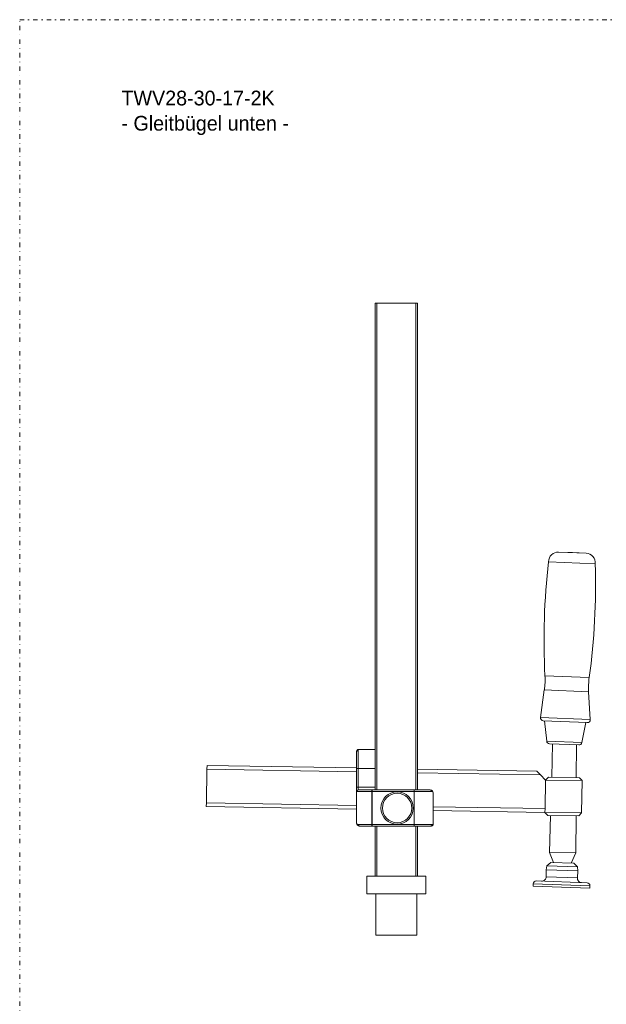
# Model space of a CAD drawing. Header units: millimetres. Extents: x -48 to 1376, y -71 to 1988.
# Tile 7 of 10: x -48 to 350, y 1319 to 1988. Entities that reach past the tile are written whole.
import ezdxf

# ---------------------------------------------------------------- set-up
doc = ezdxf.new("R2010")
doc.units = ezdxf.units.MM
doc.header["$MEASUREMENT"] = 0
doc.linetypes.add('DASHEDDOT', pattern=[9.2, 3, -3, 0.2, -3])
for name, color, linetype, true_color in [('Default', 7, 'Continuous', 0xffffff), ('sichtbar', 7, 'Continuous', 0xffffff), ('Tangente', 7, 'Continuous', 0xffffff)]:
    doc.layers.add(name, color=color, linetype=linetype, true_color=true_color)
doc.styles.add('VX Simplex Roman', font='txt', dxfattribs={"height": 0.2})

msp = doc.modelspace()

# ---------------------------------------------------------------- linework, layer by layer
at = {"layer": 'Default', "color": 7, "linetype": 'DASHEDDOT', "lineweight": 5, "true_color": 0xffffff}
for p, q in [((-48.22, 1987.57), (1375.63, 1987.57)), ((-48.22, -71.22), (-48.22, 1987.57))]:
    msp.add_line(p, q, dxfattribs=at)
at = {"layer": 'sichtbar', "color": 1, "linetype": 'Continuous', "lineweight": 5, "true_color": 0xff0000}
for p, q in [((193.25, 1464.57), (193.25, 1795.07)), ((193.25, 1795.07), (194.29, 1795.07)), ((194.29, 1795.07), (220.82, 1795.07)), ((194.29, 1464.57), (194.29, 1795.07)), ((220.82, 1464.57), (220.82, 1795.07)), ((220.82, 1795.07), (221.86, 1795.07)), ((221.86, 1464.57), (221.86, 1795.07)), ((327.07, 1625.77), (317.7, 1626.09)), ((336.43, 1625.29), (327.07, 1625.77)), ((310.88, 1619.57), (342.68, 1618.22)), ((308.04, 1532.53), (305.38, 1513.88)), ((339.22, 1512.45), (338.14, 1531.25)), ((307.27, 1511.6), (337.14, 1510.34)), ((308.11, 1511.57), (309.64, 1497.74)), ((336.3, 1510.37), (333.61, 1496.72)), ((181.1, 1491.82), (181.02, 1491.73)), ((181.79, 1492.09), (193.25, 1492.09)), ((311.56, 1495.96), (331.54, 1495.11)), ((313.03, 1473.25), (313.66, 1495.87)), ((329.76, 1472.95), (329.91, 1495.18)), ((180.55, 1479.09), (180.55, 1490.45)), ((78.96, 1478.78), (78.56, 1455.89)), ((78.96, 1478.78), (79, 1481.28)), ((180.55, 1479.5), (79, 1481.28)), ((180.55, 1466.57), (180.55, 1479.09)), ((302.97, 1477.37), (221.86, 1478.78)), ((305.42, 1474.82), (302.97, 1477.37)), ((308.86, 1471.26), (305.42, 1474.82)), ((308.52, 1451.88), (308.86, 1471.26)), ((310.83, 1473.28), (308.79, 1471.33)), ((308.79, 1471.33), (333.8, 1470.9)), ((310.83, 1473.28), (331.83, 1472.92)), ((333.8, 1470.9), (331.83, 1472.92)), ((333.8, 1470.9), (333.35, 1448.94)), ((180.55, 1463.57), (180.55, 1466.57)), ((191.17, 1464.57), (181.55, 1464.57)), ((219.58, 1464.57), (191.17, 1464.57)), ((230.58, 1464.57), (219.58, 1464.57)), ((180.55, 1463.57), (180.55, 1442.07)), ((232.58, 1462.62), (232.58, 1462.59)), ((232.58, 1441.3), (232.58, 1462.59)), ((78.56, 1455.89), (78.51, 1453.39)), ((78.51, 1453.39), (180.55, 1451.61)), ((308.52, 1451.88), (308.48, 1449.38)), ((232.58, 1450.7), (308.48, 1449.38)), ((308.48, 1449.38), (333.35, 1448.94)), ((308.48, 1449.38), (310.38, 1447.29)), ((310.38, 1447.29), (331.38, 1446.92)), ((311.61, 1422.17), (312.31, 1447.25)), ((329.4, 1421.86), (329.57, 1446.95)), ((333.35, 1448.94), (331.38, 1446.92)), ((191.17, 1440.07), (182.55, 1440.07)), ((219.58, 1440.07), (191.17, 1440.07)), ((193.25, 1406.07), (193.25, 1440.07)), ((194.29, 1406.07), (194.29, 1440.07)), ((230.94, 1440.07), (219.58, 1440.07)), ((220.82, 1406.07), (220.82, 1440.07)), ((221.86, 1406.07), (221.86, 1440.07)), ((311.61, 1422.17), (314.35, 1415.34)), ((311.61, 1422.17), (329.4, 1421.86)), ((326.33, 1414.92), (329.4, 1421.86)), ((309.79, 1413.06), (309.37, 1410.41)), ((312.49, 1415.4), (309.79, 1413.06)), ((309.79, 1413.06), (330.53, 1412.33)), ((312.49, 1415.4), (327.99, 1414.86)), ((330.53, 1412.33), (327.99, 1414.86)), ((330.76, 1409.66), (330.53, 1412.33)), ((187.55, 1406.07), (187.55, 1394.07)), ((187.55, 1406.07), (227.55, 1406.07)), ((227.55, 1406.07), (227.55, 1394.07)), ((309.37, 1410.41), (309.3, 1405.6)), ((309.37, 1410.41), (330.76, 1409.66)), ((330.76, 1409.66), (330.5, 1404.86)), ((300.48, 1400.85), (300.43, 1399.35)), ((300.43, 1399.35), (338.91, 1398.01)), ((302.55, 1402.78), (337.03, 1401.57)), ((338.96, 1399.5), (338.91, 1398.01)), ((187.55, 1394.07), (227.55, 1394.07)), ((193.55, 1394.07), (193.55, 1366.07)), ((221.55, 1394.07), (221.55, 1366.07)), ((193.55, 1366.07), (221.55, 1366.07))]:
    msp.add_line(p, q, dxfattribs=at)
for radius in [11, 10]:
    msp.add_circle((208.07, 1452.32), radius, dxfattribs=at)
for centre, radius, start, end in [((317.52, 1619.44), 6.64, 88.46746, 178.91981), ((336.04, 1618.66), 6.64, 356.22766, 86.68001), ((778.07, 1566.34), 470.21, 173.50011, 182.94635), ((-127.34, 1604.7), 470.21, 352.20112, 1.64736), ((258.55, 1539.6), 50, 351.8653, 2.94635), ((388.06, 1534.11), 50, 172.20112, 183.28216), ((307.36, 1513.6), 2, 171.8653, 267.57373), ((337.22, 1512.33), 2, 267.57373, 3.28216), ((311.63, 1497.96), 2, 186.3051, 268), ((182.65, 1490.43), 2.1, 166.02693, 179.58213), ((182.51, 1490.47), 1.95, 151.96279, 166.02693), ((182.6, 1490.42), 2.06, 147.69396, 151.96279), ((182.56, 1490.45), 2.01, 143.37145, 147.69396), ((184.03, 1489.36), 3.83, 141.66825, 143.37145), ((181.79, 1491.09), 1, 90, 133.20339), ((331.64, 1497.11), 2, 267.14747, 348.84237), ((181.55, 1463.57), 1, 90, 180), ((230.57, 1462.52), 2.04, 45.70712, 89.73006), ((230.65, 1462.6), 1.93, 0.38015, 45.70712), ((182.53, 1442.07), 1.98, 180.00134, 225), ((182.58, 1442.11), 2.05, 225, 269.19941), ((230.92, 1442.16), 2.1, 270.45217, 283.98366), ((230.95, 1442.05), 1.98, 283.98366, 297.92869), ((230.96, 1442.04), 1.97, 297.92869, 302.36581), ((230.96, 1442.03), 1.96, 302.36581, 306.81514), ((229.49, 1443.99), 4.4, 306.81514, 308.28912), ((231.58, 1441.3), 1, 316.79628, 0), ((306.3, 1405.65), 3, 268, 359.13145), ((333.49, 1404.7), 3, 176.86855, 268), ((302.48, 1400.78), 2, 88, 178), ((336.96, 1399.57), 2, 358, 88)]:
    msp.add_arc(centre, radius, start, end, dxfattribs=at)
at = {"layer": 'Tangente', "color": 6, "linetype": 'Continuous', "lineweight": 5, "true_color": 0xff00ff}
for p, q in [((317.7, 1626.09), (336.43, 1625.29)), ((308.48, 1542.17), (338.52, 1540.9)), ((308.04, 1532.53), (338.14, 1531.25)), ((305.38, 1513.88), (339.22, 1512.45)), ((309.64, 1497.74), (333.61, 1496.72)), ((181.55, 1479.09), (181.55, 1491.4)), ((180.55, 1477), (78.96, 1478.78)), ((181.55, 1479.09), (180.55, 1479.09)), ((181.55, 1466.57), (181.55, 1479.09)), ((181.55, 1479.09), (193.25, 1479.09)), ((305.42, 1474.82), (221.86, 1476.28)), ((181.55, 1466.57), (180.55, 1466.57)), ((181.55, 1464.57), (181.55, 1466.57)), ((181.55, 1466.57), (193.25, 1466.57)), ((191.17, 1464.57), (191.17, 1463.57)), ((219.58, 1464.57), (219.58, 1463.57)), ((190.81, 1463.57), (180.55, 1463.57)), ((190.81, 1463.57), (190.81, 1441.07)), ((190.81, 1463.57), (191.17, 1463.57)), ((191.17, 1463.57), (191.17, 1441.07)), ((219.58, 1463.57), (191.17, 1463.57)), ((219.58, 1441.07), (219.58, 1463.57)), ((231.5, 1463.57), (219.58, 1463.57)), ((78.56, 1455.89), (180.55, 1454.11)), ((232.58, 1453.2), (308.52, 1451.88)), ((190.81, 1441.07), (181.62, 1441.07)), ((190.81, 1441.07), (191.17, 1441.07)), ((219.58, 1441.07), (191.17, 1441.07)), ((191.17, 1440.07), (191.17, 1441.07)), ((231.88, 1441.07), (219.58, 1441.07)), ((219.58, 1440.07), (219.58, 1441.07)), ((309.3, 1405.6), (330.5, 1404.86)), ((300.48, 1400.85), (338.96, 1399.5))]:
    msp.add_line(p, q, dxfattribs=at)
for centre, radius, start, end in [((181.47, 1490.45), 0.911, 133.42945, 180), ((181.55, 1490.36), 1.04, 90, 133.42945), ((182.79, 1491.39), 1.24, 166.7046, 179.51838), ((182.67, 1491.41), 1.11, 153.20428, 166.7046), ((183.47, 1491.01), 2.01, 147.79543, 153.20428), ((181.79, 1492.07), 0.0209, 92.60411, 147.79543), ((192.04, 1463.85), 1.2, 154.16381, 169.755), ((191.43, 1464.14), 0.532, 132.61363, 154.16381), ((191.17, 1464.43), 0.141, 90, 132.61363), ((230.58, 1463.7), 0.863, 42.50579, 90), ((230.43, 1463.57), 1.07, 0, 42.50579), ((193.58, 1463.57), 2.77, 169.755, 180), ((231.49, 1462.39), 1.18, 47.99938, 89.65987), ((231.67, 1462.59), 0.907, 0.10951, 47.99938), ((181.5, 1442.07), 0.944, 179.99557, 226.84762), ((181.64, 1442.22), 1.15, 226.84762, 269.06932), ((182.67, 1441.07), 1.05, 180, 223.02507), ((182.55, 1440.96), 0.89, 223.02507, 270), ((193.59, 1441.07), 2.78, 180, 189.68618), ((192.14, 1440.82), 1.31, 189.68618, 203.80065), ((191.49, 1440.53), 0.596, 203.80065, 225.27863), ((191.17, 1440.21), 0.143, 225.27863, 270), ((230.94, 1440.98), 0.911, 270, 316.57699), ((230.84, 1441.07), 1.04, 316.57699, 0), ((231.87, 1442.31), 1.25, 270.51454, 283.29582), ((231.91, 1442.17), 1.1, 283.29582, 296.88917), ((231.48, 1443.01), 2.04, 296.88917, 302.24327), ((232.56, 1441.3), 0.0193, 302.24327, 359.59529)]:
    msp.add_arc(centre, radius, start, end, dxfattribs=at)

# ---------------------------------------------------------------- texts
at = {"layer": 'Default', "color": 1, "linetype": 'Continuous', "lineweight": -3, "true_color": 0xff0000, "char_height": 10, "attachment_point": 7, "style": 'VX Simplex Roman'}
for s, insert in [('TWV28-30-17-2K', (20.87, 1929.23)), ('- Gleitbügel unten -', (20.87, 1909.23))]:
    msp.add_mtext(s, dxfattribs=dict(at, insert=insert))

doc.saveas('drawing.dxf')
